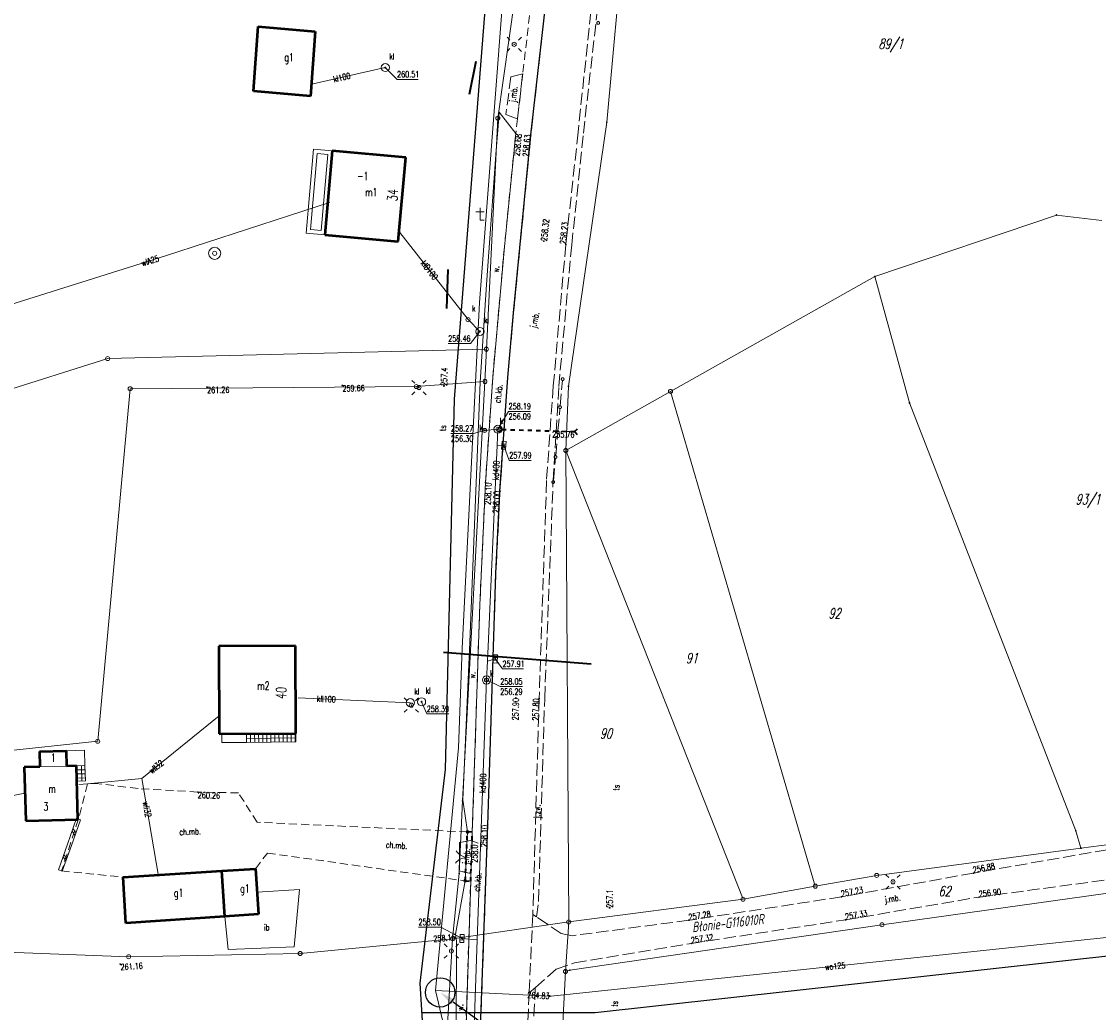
# Model space of a CAD drawing. Header units: metres. Extents: x 8389512 to 8390482, y 5507926 to 5510333.
# Tile 13 of 49: x 8389913 to 8390045, y 5508588 to 5508710. Entities that reach past the tile are written whole.
import ezdxf
from ezdxf import colors
from ezdxf.entities.mleader import LeaderData, LeaderLine
from ezdxf.enums import TextEntityAlignment as Align
from ezdxf.math import Vec2, Vec3

# ---------------------------------------------------------------- set-up
doc = ezdxf.new("R2010")
doc.units = ezdxf.units.M
doc.header["$MEASUREMENT"] = 0
for name, pattern in [('1', [0]), ('2_OTDI', [0]), ('2_OTKC', [1.5, 1, -0.5]), ('2_OTKJ', [2, 1.5, -0.5]), ('2_OTKK', [0]), ('2_OTKR', [0]), ('2_OTKZ_B', [1, 0.5, -0.5]), ('3_14', [1, -1]), ('3_EGBB03', [0]), ('3_EGBN', [0]), ('3_EGBP', [1.5, 1, -0.5]), ('3_EGBS', [0]), ('3_EGBT', [0]), ('3_EGBU_A', [0]), ('4_SUKP', [0]), ('4_SUKS', [0]), ('4_SULO', [0]), ('4_SUWP', [0])]:
    doc.linetypes.add(name, pattern=pattern)
doc.layers.get('0').update_dxf_attribs({"color": 252, "linetype": 'CONTINUOUS', "lineweight": 100})
for name, color, linetype, lineweight in [('Dzialki', 252, '1', 18), ('EADOD_T_0', 252, 'CONTINUOUS', 18), ('EADTD_T_0', 252, 'CONTINUOUS', 25), ('EGBB_E_T_0', 252, 'CONTINUOUS', 20), ('EGBB_L_0', 252, '3_EGBU_A', 50), ('EGBC_E_T_0', 252, 'CONTINUOUS', 20), ('EGBC_E_T_1', 252, 'CONTINUOUS', 20), ('EGBC_L_0', 252, '3_EGBN', 18), ('EGBC_L_1', 252, '3_EGBP', 18), ('EGBE_L_0', 252, '3_EGBT', 18), ('EGBE_L_3', 252, '3_EGBS', 18), ('Numery_dzialek', 252, 'CONTINUOUS', 13), ('OTD_E_T_7', 252, 'CONTINUOUS', 0), ('OTD_L_12', 252, 'CONTINUOUS', 18), ('OTD_L_14', 252, '2_OTDI', 18), ('OTD_T_0', 252, 'CONTINUOUS', 18), ('OTK_E_T_0', 252, 'CONTINUOUS', 0), ('OTK_E_T_1', 252, 'CONTINUOUS', 0), ('OTK_E_T_4', 252, 'CONTINUOUS', 0), ('OTK_L_0', 252, '2_OTKJ', 18), ('OTK_L_1', 252, '2_OTKK', 25), ('OTK_L_11', 252, 'CONTINUOUS', 18), ('OTK_L_2', 252, '2_OTKC', 18), ('OTK_L_5', 252, 'CONTINUOUS', 18), ('OTK_L_8', 252, 'CONTINUOUS', 35), ('OTO_L_1', 252, 'CONTINUOUS', 18), ('OTR_T_0', 252, 'CONTINUOUS', 18), ('Oz działek', 3, 'CONTINUOUS', 25), ('PROJEKTOWANA KANALIZACJA', 1, 'CONTINUOUS', 25), ('PROJEKTOWANA WODA', 220, 'CONTINUOUS', 18), ('Punkty', 252, 'CONTINUOUS', 9), ('SUE_T_3', 252, 'CONTINUOUS', 18), ('SUK_E_T_2', 252, 'CONTINUOUS', 0), ('SUK_E_T_4', 252, 'CONTINUOUS', 0), ('SUK_T_1', 252, 'CONTINUOUS', 18), ('SUK_T_2', 252, 'CONTINUOUS', 18), ('SUK_T_3', 252, 'CONTINUOUS', 18), ('SUL_L_1', 252, '4_SULO', 35), ('SUP_E_T_1', 7, 'CONTINUOUS', 0), ('SUP_T_4', 7, 'CONTINUOUS', 18), ('SUTP_E_T_0', 252, 'CONTINUOUS', 0), ('SUTR_T_0', 252, 'CONTINUOUS', 18), ('SUW_T_3', 252, 'CONTINUOUS', 18), ('SUWP_E_T_0', 5, 'CONTINUOUS', 0), ('SUWP_L_0', 5, '4_SUWP', 18), ('SUWR_T_0', 5, 'CONTINUOUS', 18)]:
    doc.layers.add(name, color=color, linetype=linetype, lineweight=lineweight)
for name, color, linetype, lineweight, true_color in [('SUK_L_5', 7, '4_SUKS', 18, 0x803300), ('SUKP_E_T_0', 7, 'CONTINUOUS', 0, 0x803300), ('SUKP_L_0', 7, '4_SUKP', 18, 0x803300), ('SUKR_T_0', 7, 'CONTINUOUS', 18, 0x803300)]:
    doc.layers.add(name, color=color, linetype=linetype, lineweight=lineweight, true_color=true_color)
doc.styles.get("Standard").update_dxf_attribs({"font": 'Simplex.SHX', "width": 0.75})

# ---------------------------------------------------------------- blocks, each defined once
blk = doc.blocks.new('GRT')
at = {"linetype": 'Continuous'}
blk.add_circle((0, 0), 0.25, dxfattribs=at)
blk = doc.blocks.new('GRO')
at = {"linetype": 'Continuous'}
blk.add_circle((0, 0), 0.045, dxfattribs=at)
blk = doc.blocks.new('2_OTDF')
at = {"linetype": 'Continuous'}
for p, q in [((0, 1.5), (0, 0)), ((-0.5, 1), (0.5, 1)), ((0, 0), (0.5, 0))]:
    blk.add_line(p, q, dxfattribs=at)
blk = doc.blocks.new('2_OTRS')
at = {"linetype": 'Continuous'}
blk.add_circle((0, 0), 0.045, dxfattribs=at)
blk = doc.blocks.new('4_SUEO_W')
at = {"linetype": 'Continuous'}
for p, q in [((-0.53035, 0.53035), (-0.8839, 0.8839)), ((0.53035, 0.53035), (0.8839, 0.8839)), ((-0.53035, -0.53035), (-0.8839, -0.8839)), ((0.53035, -0.53035), (0.8839, -0.8839))]:
    blk.add_line(p, q, dxfattribs=at)
blk.add_circle((0, 0), 0.025, dxfattribs=at)
blk = doc.blocks.new('4_SUPP')
at = {"linetype": 'Continuous'}
blk.add_circle((0, 0), 0.25, dxfattribs=at)
blk = doc.blocks.new('4_SUKM')
at = {"linetype": 'Continuous'}
blk.add_circle((0, 0), 0.5, dxfattribs=at)
blk = doc.blocks.new('4_SUKK')
at = {"linetype": 'Continuous'}
for p, q in [((-0.5, -0.25), (-0.5, 0.25)), ((-0.5, 0.25), (0.5, 0.25)), ((-0.175, 0.25), (-0.175, -0.25)), ((0.175, 0.25), (0.175, -0.25)), ((0.5, 0.25), (0.5, -0.25)), ((0.5, -0.25), (-0.5, -0.25))]:
    blk.add_line(p, q, dxfattribs=at)
blk = doc.blocks.new('4_SUKS')
at = {"linetype": 'Continuous'}
blk.add_circle((0, 0), 0.25, dxfattribs=at)
blk = doc.blocks.new('4_SUPS')
at = {"linetype": 'Continuous'}
blk.add_circle((0, 0), 0.0625, dxfattribs=at)
blk = doc.blocks.new('4_SUPW')
at = {"linetype": 'Continuous'}
blk.add_circle((0, 0), 0.25, dxfattribs=at)
blk = doc.blocks.new('4_SUWS')
at = {"linetype": 'Continuous'}
for radius in [0.75, 0.25]:
    blk.add_circle((0, 0), radius, dxfattribs=at)

msp = doc.modelspace()

# ---------------------------------------------------------------- linework, layer by layer
at = {"layer": 'Dzialki'}
for p, q in [((8389984.91, 5508697.12), (8389987.61, 5508727.08)), ((8389974.04, 5508715.38), (8389971.51, 5508697.61)), ((8389971.51, 5508697.61), (8389970.1, 5508669.2)), ((8389980.19, 5508664.63), (8389984.91, 5508697.12)), ((8390040.21, 5508685.7), (8390017.89, 5508678.13)), ((8390045.79, 5508685.04), (8390040.21, 5508685.7)), ((8389992.74, 5508664), (8390017.89, 5508678.13)), ((8390017.89, 5508678.13), (8390022.14, 5508662.58)), ((8389923.52, 5508668.04), (8389970.1, 5508669.2)), ((8389970.1, 5508669.2), (8389969.92, 5508665.22)), ((8389817.33, 5508634.53), (8389923.52, 5508668.04)), ((8389969.92, 5508665.22), (8389961.48, 5508664.6)), ((8389969.92, 5508665.22), (8389967.17, 5508613.64)), ((8389926.29, 5508664.33), (8389922.3, 5508620.97)), ((8389961.48, 5508664.6), (8389926.29, 5508664.33)), ((8389979.87, 5508656.73), (8389980.19, 5508664.63)), ((8389979.87, 5508656.73), (8389992.74, 5508664)), ((8389992.74, 5508664), (8390010.55, 5508603.14)), ((8390022.14, 5508662.58), (8390042.58, 5508609.96)), ((8389980.22, 5508598.74), (8389979.87, 5508656.73)), ((8390001.67, 5508601.53), (8389979.87, 5508656.73)), ((8389922.3, 5508620.97), (8389891.58, 5508617.75)), ((8389967.17, 5508613.64), (8389966.76, 5508604.7)), ((8390042.58, 5508609.96), (8390043.23, 5508607.81)), ((8390018.11, 5508604.46), (8390043.23, 5508607.81)), ((8390043.23, 5508607.81), (8390048.96, 5508608.56)), ((8389966.76, 5508604.7), (8389965.95, 5508596.67)), ((8390010.55, 5508603.14), (8390018.11, 5508604.46)), ((8390010.55, 5508603.14), (8390001.67, 5508601.53)), ((8390049.19, 5508602.64), (8390018.75, 5508598.4)), ((8390001.67, 5508601.53), (8389980.22, 5508598.74)), ((8389965.95, 5508596.67), (8389980.22, 5508598.74)), ((8389980.22, 5508598.74), (8389979.83, 5508592.64)), ((8390018.75, 5508598.4), (8389980.35, 5508592.81)), ((8389965.95, 5508596.67), (8389947.2, 5508594.86)), ((8389964.34, 5508569.49), (8389965.95, 5508596.67)), ((8389926.1, 5508594.46), (8389909.69, 5508595.07)), ((8389947.2, 5508594.86), (8389926.1, 5508594.46)), ((8389979.83, 5508592.64), (8389977.22, 5508543.6)), ((8389980.35, 5508592.81), (8389979.83, 5508592.64))]:
    msp.add_line(p, q, dxfattribs=at)
at = {"layer": 'EGBB_L_0', "linetype": '3_EGBB03'}
for p, q in [((8389941.47, 5508700.95), (8389942.05, 5508708.91)), ((8389942.05, 5508708.91), (8389949.04, 5508708.27)), ((8389949.04, 5508708.27), (8389948.46, 5508700.31)), ((8389948.46, 5508700.31), (8389941.47, 5508700.95))]:
    msp.add_line(p, q, dxfattribs=at)
at = {"layer": 'EGBB_L_0', "linetype": '3_EGBU_A'}
for p, q in [((8389951.15, 5508693.59), (8389950.22, 5508683.26)), ((8389960.19, 5508692.76), (8389951.15, 5508693.59)), ((8389959.26, 5508682.43), (8389960.19, 5508692.76)), ((8389950.22, 5508683.26), (8389959.26, 5508682.43)), ((8389946.62, 5508632.72), (8389937.19, 5508632.66)), ((8389937.19, 5508632.66), (8389937.24, 5508621.88)), ((8389946.67, 5508621.94), (8389946.62, 5508632.72)), ((8389937.24, 5508621.88), (8389946.67, 5508621.94)), ((8389915.12, 5508619.7), (8389918.44, 5508619.8)), ((8389915.12, 5508619.7), (8389915.17, 5508617.81)), ((8389918.49, 5508617.9), (8389918.44, 5508619.8)), ((8389915.17, 5508617.81), (8389913.26, 5508617.76)), ((8389913.26, 5508617.76), (8389913.44, 5508611.16)), ((8389919.67, 5508617.94), (8389918.49, 5508617.9)), ((8389919.85, 5508611.34), (8389919.67, 5508617.94)), ((8389913.44, 5508611.16), (8389919.85, 5508611.34)), ((8389937.57, 5508605.03), (8389941.71, 5508605.29)), ((8389941.71, 5508605.29), (8389942.06, 5508599.7)), ((8389925.43, 5508604.26), (8389937.57, 5508605.03)), ((8389925.74, 5508598.59), (8389925.43, 5508604.26)), ((8389937.93, 5508599.42), (8389937.57, 5508605.03)), ((8389937.93, 5508599.42), (8389925.74, 5508598.59)), ((8389942.06, 5508599.7), (8389937.93, 5508599.42))]:
    msp.add_line(p, q, dxfattribs=at)
at = {"layer": 'EGBC_L_0', "linetype": '3_EGBN'}
for p, q in [((8389915.12, 5508619.7), (8389918.44, 5508619.8)), ((8389915.17, 5508617.81), (8389915.12, 5508619.7)), ((8389918.44, 5508619.8), (8389918.49, 5508617.9)), ((8389913.26, 5508617.76), (8389915.17, 5508617.81)), ((8389913.44, 5508611.16), (8389913.26, 5508617.76)), ((8389918.49, 5508617.9), (8389915.17, 5508617.81)), ((8389918.49, 5508617.9), (8389919.67, 5508617.94)), ((8389919.67, 5508617.94), (8389919.85, 5508611.34)), ((8389919.85, 5508611.34), (8389913.44, 5508611.16))]:
    msp.add_line(p, q, dxfattribs=at)
at = {"layer": 'EGBC_L_1', "linetype": '3_EGBP'}
for p, q in [((8389950.22, 5508683.26), (8389951.15, 5508693.59)), ((8389951.15, 5508693.59), (8389960.19, 5508692.76)), ((8389960.19, 5508692.76), (8389959.26, 5508682.43)), ((8389959.26, 5508682.43), (8389950.22, 5508683.26))]:
    msp.add_line(p, q, dxfattribs=at)
at = {"layer": 'EGBE_L_0', "linetype": '3_EGBT'}
for p, q in [((8389947.92, 5508683.47), (8389948.85, 5508693.79)), ((8389948.46, 5508683.92), (8389949.3, 5508693.25)), ((8389948.85, 5508693.79), (8389951.15, 5508693.59)), ((8389949.3, 5508693.25), (8389950.61, 5508693.14)), ((8389950.61, 5508693.14), (8389949.77, 5508683.8)), ((8389951.15, 5508693.59), (8389950.22, 5508683.26)), ((8389950.22, 5508683.26), (8389947.92, 5508683.47)), ((8389949.77, 5508683.8), (8389948.46, 5508683.92))]:
    msp.add_line(p, q, dxfattribs=at)
at = {"layer": 'EGBE_L_3', "linetype": '3_EGBS'}
for p, q in [((8389937.57, 5508621.88), (8389940.57, 5508621.9)), ((8389937.58, 5508620.82), (8389937.57, 5508621.88)), ((8389940.57, 5508621.9), (8389946.67, 5508621.94)), ((8389940.6, 5508620.83), (8389940.59, 5508621.9)), ((8389941.1, 5508620.83), (8389941.09, 5508621.9)), ((8389941.6, 5508620.84), (8389941.59, 5508621.91)), ((8389942.1, 5508620.84), (8389942.09, 5508621.91)), ((8389942.6, 5508620.85), (8389942.59, 5508621.91)), ((8389943.1, 5508620.85), (8389943.09, 5508621.92)), ((8389943.6, 5508620.85), (8389943.59, 5508621.92)), ((8389944.1, 5508620.86), (8389944.09, 5508621.92)), ((8389944.6, 5508620.86), (8389944.59, 5508621.93)), ((8389945.1, 5508620.87), (8389945.09, 5508621.93)), ((8389945.6, 5508620.87), (8389945.59, 5508621.93)), ((8389946.1, 5508620.88), (8389946.09, 5508621.94)), ((8389946.6, 5508620.88), (8389946.59, 5508621.94)), ((8389946.67, 5508621.94), (8389946.68, 5508620.88)), ((8389918.44, 5508619.8), (8389920.68, 5508619.87)), ((8389918.49, 5508617.9), (8389918.44, 5508619.8)), ((8389920.68, 5508619.87), (8389920.73, 5508617.97)), ((8389940.61, 5508620.83), (8389937.58, 5508620.82)), ((8389946.68, 5508620.88), (8389940.61, 5508620.83)), ((8389918.49, 5508617.91), (8389920.73, 5508617.97)), ((8389919.67, 5508617.94), (8389918.49, 5508617.9)), ((8389919.72, 5508616.07), (8389919.67, 5508617.94)), ((8389919.68, 5508617.44), (8389920.74, 5508617.47)), ((8389920.73, 5508617.97), (8389920.78, 5508616.1)), ((8389919.7, 5508616.94), (8389920.76, 5508616.97)), ((8389919.71, 5508616.44), (8389920.77, 5508616.47)), ((8389920.78, 5508616.1), (8389919.72, 5508616.07))]:
    msp.add_line(p, q, dxfattribs=at)
at = {"layer": 'EGBE_L_3', "linetype": '3_14'}
for p, q in [((8389940.59, 5508621.31), (8389946.68, 5508621.37)), ((8389920.3, 5508617.96), (8389920.35, 5508616.09))]:
    msp.add_line(p, q, dxfattribs=at)
at = {"layer": 'OTD_L_12'}
for p, q in [((8389919.7, 5508611.49), (8389918.58, 5508608.32)), ((8389920.17, 5508611.32), (8389919.06, 5508608.15)), ((8389920.17, 5508611.32), (8389919.7, 5508611.49)), ((8389919.14, 5508609.9), (8389919.5, 5508609.42)), ((8389919.25, 5508610.22), (8389919.61, 5508609.74)), ((8389918.58, 5508608.32), (8389917.47, 5508605.14)), ((8389919.06, 5508608.15), (8389917.94, 5508604.98)), ((8389918.03, 5508606.73), (8389918.39, 5508606.25)), ((8389918.14, 5508607.05), (8389918.5, 5508606.56)), ((8389917.94, 5508604.98), (8389917.47, 5508605.14))]:
    msp.add_line(p, q, dxfattribs=at)
at = {"layer": 'OTD_L_14', "linetype": '2_OTDI'}
for p, q in [((8389947.11, 5508602.72), (8389941.89, 5508602.39)), ((8389946.47, 5508595.69), (8389947.11, 5508602.72)), ((8389941.89, 5508602.39), (8389942.06, 5508599.7)), ((8389942.06, 5508599.7), (8389937.93, 5508599.42)), ((8389937.93, 5508599.42), (8389938.36, 5508595.34)), ((8389938.36, 5508595.34), (8389946.47, 5508595.69))]:
    msp.add_line(p, q, dxfattribs=at)
at = {"layer": 'OTK_L_0', "linetype": '2_OTKJ'}
for p, q in [((8389979.61, 5508731.42), (8389975.57, 5508695.56)), ((8389984.62, 5508726.6), (8389981.38, 5508695.89)), ((8389982.04, 5508695.76), (8389985.51, 5508726.74)), ((8389973.11, 5508702.69), (8389972.48, 5508698.07)), ((8389974.57, 5508703.08), (8389973.11, 5508702.69)), ((8389973.92, 5508697.53), (8389974.57, 5508703.08)), ((8389972.48, 5508698.07), (8389973.92, 5508697.53)), ((8389975.57, 5508695.56), (8389973.44, 5508673.65)), ((8389981.38, 5508695.89), (8389979.87, 5508682.07)), ((8389980.59, 5508682.03), (8389982.04, 5508695.76)), ((8389979.87, 5508682.07), (8389978.33, 5508664.68)), ((8389979.01, 5508664.61), (8389980.59, 5508682.03)), ((8389973.44, 5508673.65), (8389972.72, 5508665.72)), ((8389972.72, 5508665.72), (8389971.77, 5508651.74)), ((8389978.33, 5508664.68), (8389977.5, 5508653.03)), ((8389978.31, 5508653.02), (8389979.01, 5508664.61)), ((8389977.5, 5508653.03), (8389976.59, 5508626.23)), ((8389977.27, 5508626.24), (8389978.31, 5508653.02)), ((8389971.77, 5508651.74), (8389971.26, 5508641.59)), ((8389971.26, 5508641.59), (8389970.26, 5508610.66)), ((8389976.59, 5508626.23), (8389975.81, 5508599.67)), ((8389976.51, 5508601.26), (8389977.27, 5508626.24)), ((8389970.26, 5508610.66), (8389969.99, 5508602.65)), ((8389966.81, 5508608.51), (8389966.76, 5508605.02)), ((8389968.33, 5508608.78), (8389966.81, 5508608.51)), ((8389968.2, 5508604.71), (8389968.33, 5508608.78)), ((8390052.37, 5508608.66), (8390030, 5508604.75)), ((8389966.76, 5508605.02), (8389968.2, 5508604.71)), ((8390030, 5508604.75), (8390013.79, 5508601.83)), ((8390030.7, 5508601.8), (8390046.57, 5508603.94)), ((8389969.99, 5508602.65), (8389968.99, 5508574.96)), ((8389976.26, 5508599.37), (8389976.51, 5508601.26)), ((8390013.79, 5508601.83), (8389995.02, 5508598.95)), ((8390014.29, 5508599), (8390030.7, 5508601.8)), ((8389975.81, 5508599.67), (8389975.36, 5508590.03)), ((8389976.26, 5508599.37), (8389975.81, 5508599.67)), ((8389979.29, 5508597.3), (8389976.26, 5508599.37)), ((8389995.02, 5508598.95), (8389980.63, 5508597.05)), ((8389995.33, 5508596.1), (8390014.29, 5508599)), ((8389980.63, 5508597.05), (8389979.29, 5508597.3)), ((8389980.93, 5508593.71), (8389995.33, 5508596.1)), ((8389978.7, 5508592.93), (8389980.93, 5508593.71)), ((8389976.12, 5508590.69), (8389978.7, 5508592.93)), ((8389974.46, 5508555.19), (8389976.12, 5508590.69)), ((8389976.12, 5508590.69), (8389975.36, 5508590.03)), ((8389975.36, 5508590.03), (8389973.76, 5508555.21))]:
    msp.add_line(p, q, dxfattribs=at)
at = {"layer": 'OTK_L_1', "linetype": '2_OTKK'}
for p, q in [((8389975.57, 5508695.56), (8389979.61, 5508731.42)), ((8389973.44, 5508673.65), (8389975.57, 5508695.56)), ((8389972.72, 5508665.72), (8389973.44, 5508673.65)), ((8389971.77, 5508651.74), (8389972.72, 5508665.72)), ((8389971.26, 5508641.59), (8389971.77, 5508651.74)), ((8389970.26, 5508610.66), (8389971.26, 5508641.59)), ((8389969.99, 5508602.65), (8389970.26, 5508610.66)), ((8389968.99, 5508574.96), (8389969.99, 5508602.65))]:
    msp.add_line(p, q, dxfattribs=at)
at = {"layer": 'OTK_L_11', "linetype": '2_OTKJ'}
for p, q in [((8389979.18, 5508662.2), (8389979.46, 5508665.34)), ((8389978.9, 5508659.14), (8389979.15, 5508661.91)), ((8389978.62, 5508656.08), (8389978.87, 5508658.84)), ((8389978.34, 5508653.02), (8389978.59, 5508655.78))]:
    msp.add_line(p, q, dxfattribs=at)
for centre in [(8389983.85, 5508709.33), (8389979.48, 5508665.52), (8389979.16, 5508662.06), (8389978.88, 5508658.99), (8389978.6, 5508655.93), (8389978.32, 5508652.85)]:
    msp.add_circle(centre, 0.17, dxfattribs=at)
at = {"layer": 'OTK_L_2', "linetype": '2_OTKC'}
for p, q in [((8389979.09, 5508741.52), (8389974.57, 5508703.08)), ((8389975.57, 5508695.56), (8389979.61, 5508731.42)), ((8389974.57, 5508703.08), (8389973.92, 5508697.53)), ((8389973.92, 5508697.53), (8389973.71, 5508695.72)), ((8389973.71, 5508695.72), (8389972.31, 5508681.77)), ((8389973.44, 5508673.65), (8389975.57, 5508695.56)), ((8389972.31, 5508681.77), (8389970.88, 5508665.72)), ((8389972.72, 5508665.72), (8389973.44, 5508673.65)), ((8389970.88, 5508665.72), (8389969.99, 5508652.81)), ((8389971.77, 5508651.74), (8389972.72, 5508665.72)), ((8389969.99, 5508652.81), (8389969.29, 5508637.75)), ((8389971.26, 5508641.59), (8389971.77, 5508651.74)), ((8389970.26, 5508610.66), (8389971.26, 5508641.59)), ((8389969.29, 5508637.75), (8389968.33, 5508608.78)), ((8389921.02, 5508615.72), (8389919.93, 5508611.41)), ((8389922.12, 5508615.77), (8389921.02, 5508615.72)), ((8389927.26, 5508615.15), (8389922.12, 5508615.77)), ((8389934.61, 5508614.72), (8389927.26, 5508615.15)), ((8389939.61, 5508614.61), (8389934.61, 5508614.72)), ((8389941.89, 5508611), (8389939.61, 5508614.61)), ((8389919.93, 5508611.41), (8389917.85, 5508605.01)), ((8389967.78, 5508609.81), (8389941.89, 5508611)), ((8389969.99, 5508602.65), (8389970.26, 5508610.66)), ((8389968.36, 5508609.78), (8389967.78, 5508609.81)), ((8389968.33, 5508608.78), (8389968.36, 5508609.78)), ((8389966.76, 5508605.02), (8389966.81, 5508608.51)), ((8389966.81, 5508608.51), (8389968.33, 5508608.78)), ((8389968.33, 5508608.78), (8389968.2, 5508604.71)), ((8389941.71, 5508605.29), (8389943.17, 5508607.22)), ((8389943.17, 5508607.22), (8389967.5, 5508603.79)), ((8389937.57, 5508605.03), (8389941.71, 5508605.29)), ((8389917.85, 5508605.01), (8389925.43, 5508604.26)), ((8389925.43, 5508604.26), (8389937.57, 5508605.03)), ((8389968.2, 5508604.71), (8389966.76, 5508605.02)), ((8389968.2, 5508604.71), (8389967.5, 5508583.13)), ((8389968.17, 5508603.74), (8389968.2, 5508604.71)), ((8389967.5, 5508603.79), (8389968.17, 5508603.74)), ((8389968.99, 5508574.96), (8389969.99, 5508602.65))]:
    msp.add_line(p, q, dxfattribs=at)
at = {"layer": 'OTK_L_5', "linetype": '2_OTKR'}
for p, q in [((8389971.55, 5508696.69), (8389971.67, 5508698.37)), ((8389973.71, 5508695.72), (8389971.67, 5508698.37)), ((8389971.27, 5508693.15), (8389971.55, 5508696.69)), ((8389972.31, 5508681.77), (8389973.71, 5508695.72)), ((8389970.96, 5508689.12), (8389971.27, 5508693.15)), ((8389970.68, 5508685.12), (8389970.96, 5508689.12)), ((8389970.41, 5508681.13), (8389970.68, 5508685.12)), ((8389970.13, 5508677.14), (8389970.41, 5508681.13)), ((8389970.88, 5508665.72), (8389972.31, 5508681.77)), ((8389969.33, 5508665.16), (8389970.13, 5508677.14)), ((8389968.08, 5508633.15), (8389969.33, 5508665.16)), ((8389969.99, 5508652.81), (8389970.88, 5508665.72)), ((8389969.29, 5508637.75), (8389969.99, 5508652.81)), ((8389968.36, 5508609.78), (8389969.29, 5508637.75)), ((8389968.08, 5508633.15), (8389967.2, 5508613.75)), ((8389967.2, 5508613.75), (8389967.78, 5508609.81)), ((8389967.78, 5508609.81), (8389968.36, 5508609.78)), ((8389967.5, 5508603.79), (8389966.28, 5508597.25)), ((8389968.17, 5508603.74), (8389967.5, 5508603.79)), ((8389967.5, 5508583.13), (8389968.17, 5508603.74)), ((8389966.28, 5508597.25), (8389966.44, 5508596.38)), ((8389966.34, 5508578.01), (8389966.44, 5508596.38))]:
    msp.add_line(p, q, dxfattribs=at)
at = {"layer": 'OTK_L_8', "linetype": '2_OTKJ'}
for p, q in [((8389971.68, 5508659.69), (8389972.02, 5508659.33)), ((8389971.66, 5508658.99), (8389972.02, 5508659.33)), ((8389972.02, 5508659.33), (8389972.55, 5508659.31)), ((8389973.07, 5508659.29), (8389973.6, 5508659.28)), ((8389974.12, 5508659.26), (8389974.65, 5508659.25)), ((8389975.18, 5508659.23), (8389975.7, 5508659.22)), ((8389976.23, 5508659.2), (8389976.76, 5508659.18)), ((8389977.28, 5508659.17), (8389977.81, 5508659.15)), ((8389978.33, 5508659.14), (8389978.86, 5508659.12)), ((8389979.39, 5508659.11), (8389979.91, 5508659.09)), ((8389980.44, 5508659.07), (8389980.94, 5508659.06)), ((8389980.94, 5508659.06), (8389981.3, 5508659.4)), ((8389980.94, 5508659.06), (8389981.28, 5508658.7))]:
    msp.add_line(p, q, dxfattribs=at)
at = {"layer": 'OTK_L_8', "linetype": '2_OTKZ_B'}
for p, q in [((8389967.5, 5508603.79), (8389967.78, 5508609.81)), ((8389968.36, 5508609.78), (8389967.78, 5508609.81)), ((8389968.33, 5508608.78), (8389968.36, 5508609.78)), ((8389968.17, 5508603.74), (8389968.33, 5508608.78)), ((8389967.5, 5508603.79), (8389968.17, 5508603.74))]:
    msp.add_line(p, q, dxfattribs=at)
at = {"layer": 'OTO_L_1'}
for p, q in [((8389967.67, 5508607.42), (8389967.78, 5508609.81)), ((8389967.6, 5508605.93), (8389967.67, 5508607.42)), ((8389967.5, 5508603.79), (8389967.61, 5508606.18))]:
    msp.add_line(p, q, dxfattribs=at)
for centre in [(8389967.78, 5508609.81), (8389967.5, 5508603.79)]:
    msp.add_circle(centre, 0.17, dxfattribs=at)
for centre, start, end in [((8389967.81, 5508604.68), 95.2369, 139.3113), ((8389968, 5508608.64), 215.2737, 259.348)]:
    msp.add_arc(centre, 2, start, end, dxfattribs=at)
at = {"layer": 'Oz działek', "linetype": 'Continuous'}
msp.add_circle((8389964.41, 5508590.07), 1.81, dxfattribs=at)
at = {"layer": 'PROJEKTOWANA KANALIZACJA', "linetype": 'Continuous'}
for p, q in [((8389966.16, 5508663.06), (8389973.37, 5508753.99)), ((8389965.08, 5508617.49), (8389966.16, 5508663.06)), ((8389961.97, 5508591.22), (8389965.08, 5508617.49)), ((8389983.46, 5508587.62), (8390052.37, 5508595.2)), ((8389963.04, 5508573.27), (8389961.97, 5508591.22)), ((8389962.18, 5508587.62), (8389983.46, 5508587.62))]:
    msp.add_line(p, q, dxfattribs=at)
at = {"layer": 'PROJEKTOWANA WODA', "linetype": 'Continuous'}
for p, q in [((8389969.25, 5508674.94), (8389973.68, 5508733.11)), ((8389967.14, 5508632.41), (8389969.25, 5508674.94)), ((8389966.67, 5508620.17), (8389967.14, 5508632.41)), ((8389963.85, 5508590.31), (8389966.67, 5508620.17))]:
    msp.add_line(p, q, dxfattribs=at)
at = {"layer": 'SUK_L_5', "linetype": '4_SUKS'}
for centre in [(8389971.52, 5508659.35), (8389970.11, 5508628.51)]:
    msp.add_circle(centre, 0.5, dxfattribs=at)
at = {"layer": 'SUKP_L_0', "linetype": '4_SUKP'}
for p, q in [((8389948.78, 5508701.82), (8389957.67, 5508703.84)), ((8389967.84, 5508672.83), (8389959.47, 5508683.56)), ((8389969.31, 5508671.38), (8389967.84, 5508672.83)), ((8389969.88, 5508659.2), (8389971.52, 5508659.35)), ((8389971.52, 5508659.35), (8389971.43, 5508657.38)), ((8389971.43, 5508657.38), (8389970.22, 5508630.82)), ((8389972.25, 5508657.36), (8389971.43, 5508657.38)), ((8389970.22, 5508630.82), (8389970.11, 5508628.51)), ((8389970.22, 5508630.82), (8389971.19, 5508631.09)), ((8389970.11, 5508628.51), (8389968.96, 5508596.52)), ((8389946.97, 5508626.29), (8389960.74, 5508625.71)), ((8389967.1, 5508596.7), (8389968.96, 5508596.52)), ((8389968.96, 5508596.52), (8389967.68, 5508560.58))]:
    msp.add_line(p, q, dxfattribs=at)
at = {"layer": 'SUKR_T_0', "linetype": 'Continuous', "lineweight": 0}
for p, q in [((8389957.67, 5508703.84), (8389959.11, 5508702.39)), ((8389959.11, 5508702.39), (8389961.72, 5508702.39)), ((8389969.31, 5508671.38), (8389968.15, 5508669.88)), ((8389965.38, 5508669.88), (8389968.15, 5508669.88)), ((8389971.52, 5508659.35), (8389972.83, 5508661.55)), ((8389972.83, 5508661.55), (8389975.54, 5508661.55)), ((8389965.74, 5508658.82), (8389968.51, 5508658.82)), ((8389969.88, 5508659.2), (8389968.51, 5508658.82)), ((8389972.25, 5508657.36), (8389972.91, 5508655.51)), ((8389972.91, 5508655.51), (8389975.62, 5508655.51)), ((8389971.19, 5508631.09), (8389972.07, 5508629.86)), ((8389972.07, 5508629.86), (8389974.68, 5508629.86)), ((8389970.11, 5508628.51), (8389971.8, 5508627.69)), ((8389971.8, 5508627.69), (8389974.56, 5508627.69)), ((8389962.13, 5508625.82), (8389962.76, 5508624.32)), ((8389962.76, 5508624.32), (8389965.5, 5508624.32)), ((8389961.74, 5508598.11), (8389964.5, 5508598.11)), ((8389967.1, 5508596.7), (8389964.5, 5508598.11))]:
    msp.add_line(p, q, dxfattribs=at)
at = {"layer": 'SUL_L_1', "linetype": '4_SULO'}
for p, q in [((8389968.8, 5508704.6), (8389967.97, 5508700.52)), ((8389965.23, 5508674.22), (8389965.41, 5508679.02)), ((8389982.99, 5508630.44), (8389964.82, 5508631.88))]:
    msp.add_line(p, q, dxfattribs=at)
at = {"layer": 'SUWP_L_0', "linetype": '4_SUWP'}
for p, q in [((8389930.65, 5508680.67), (8389950.81, 5508687.24)), ((8389909.92, 5508674.17), (8389930.65, 5508680.67)), ((8389937.23, 5508624.11), (8389927.71, 5508616.38)), ((8389921.02, 5508615.72), (8389919.99, 5508615.65)), ((8389927.71, 5508616.38), (8389921.02, 5508615.72)), ((8389927.71, 5508616.38), (8389929.78, 5508604.38)), ((8389913.35, 5508614.6), (8389902.23, 5508612.37)), ((8390050.59, 5508597.27), (8389978.08, 5508589.61)), ((8389977.87, 5508589.63), (8389963.85, 5508590.31)), ((8389963.85, 5508590.31), (8389964.9, 5508585.79)), ((8389978.08, 5508589.61), (8389977.87, 5508589.63))]:
    msp.add_line(p, q, dxfattribs=at)

# ---------------------------------------------------------------- block references
at = {"layer": 'OTD_T_0'}
msp.add_blockref('2_OTDF', (8389969.32, 5508685.08), dxfattribs=at)
at = {"layer": 'OTR_T_0'}
for p in [(8389973.71, 5508695.72), (8389975.57, 5508695.56), (8389977.17, 5508682.48), (8389979.87, 5508682.07), (8389952.38, 5508664.72), (8389935.74, 5508664.53), (8389980.94, 5508659.06), (8389969.99, 5508652.81), (8389971.77, 5508651.74), (8389973.72, 5508626.29), (8389976.59, 5508626.23), (8389934.61, 5508614.72), (8389970.26, 5508610.66), (8389968.33, 5508608.78), (8390030, 5508604.75), (8390013.79, 5508601.83), (8390030.7, 5508601.8), (8389995.02, 5508598.95), (8390014.29, 5508599), (8389966.28, 5508597.25), (8389995.33, 5508596.1), (8389925.07, 5508593.55)]:
    msp.add_blockref('2_OTRS', p, dxfattribs=at)
at = {"layer": 'Punkty'}
for name, p in [('GRT', (8389971.51, 5508697.61)), ('GRO', (8389984.91, 5508697.12)), ('GRO', (8390040.21, 5508685.7)), ('GRO', (8390017.89, 5508678.13)), ('GRT', (8389970.1, 5508669.2)), ('GRT', (8389923.52, 5508668.04)), ('GRT', (8389961.48, 5508664.6)), ('GRT', (8389969.92, 5508665.22)), ('GRT', (8389926.29, 5508664.33)), ('GRO', (8389980.19, 5508664.63)), ('GRT', (8389992.74, 5508664)), ('GRO', (8390022.14, 5508662.58)), ('GRT', (8389979.87, 5508656.73)), ('GRT', (8389922.3, 5508620.97)), ('GRO', (8389967.17, 5508613.64)), ('GRO', (8390042.58, 5508609.96)), ('GRO', (8390043.23, 5508607.81)), ('GRO', (8389966.76, 5508604.7)), ('GRT', (8390018.11, 5508604.46)), ('GRT', (8390010.55, 5508603.14)), ('GRT', (8390001.67, 5508601.53)), ('GRT', (8389980.22, 5508598.74)), ('GRT', (8390018.75, 5508598.4)), ('GRT', (8389965.95, 5508596.67)), ('GRT', (8389926.1, 5508594.46)), ('GRT', (8389947.2, 5508594.86)), ('GRT', (8389979.83, 5508592.64)), ('GRO', (8389980.35, 5508592.81))]:
    msp.add_blockref(name, p, dxfattribs=at)
at = {"layer": 'SUE_T_3'}
for name, p in [('4_SUEO_W', (8389973.52, 5508706.7)), ('4_SUPP', (8389973.52, 5508706.7)), ('4_SUEO_W', (8389961.81, 5508664.48)), ('4_SUPP', (8389961.81, 5508664.48)), ('4_SUEO_W', (8389960.87, 5508625.41)), ('4_SUPP', (8389960.87, 5508625.41)), ('4_SUEO_W', (8390020.11, 5508603.67)), ('4_SUPP', (8390020.11, 5508603.67)), ('4_SUEO_W', (8389965.8, 5508595.16)), ('4_SUPP', (8389965.8, 5508595.16))]:
    msp.add_blockref(name, p, dxfattribs=at)
at = {"layer": 'SUK_T_1'}
for p, rotation in [((8389972.25, 5508657.36), 85.54461227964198), ((8389971.19, 5508631.09), 88.12707948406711), ((8389967.1, 5508596.7), 268.0525944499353)]:
    msp.add_blockref('4_SUKK', p, dxfattribs=dict(at, rotation=rotation))
at = {"layer": 'SUK_T_2'}
for p in [(8389957.67, 5508703.84), (8389969.31, 5508671.38), (8389962.13, 5508625.82), (8389960.74, 5508625.71)]:
    msp.add_blockref('4_SUKM', p, dxfattribs=at)
at = {"layer": 'SUK_T_3'}
msp.add_blockref('4_SUKS', (8389969.88, 5508659.2), dxfattribs=at)
at = {"layer": 'SUKR_T_0'}
for p in [(8389957.67, 5508703.84), (8389969.31, 5508671.38), (8389969.88, 5508659.2), (8389971.52, 5508659.35), (8389972.25, 5508657.36), (8389971.19, 5508631.09), (8389970.11, 5508628.51), (8389962.13, 5508625.82), (8389967.1, 5508596.7)]:
    msp.add_blockref('4_SUPS', p, dxfattribs=at)
at = {"layer": 'SUP_T_4'}
for p in [(8389967.84, 5508672.83), (8389971.52, 5508659.35), (8389970.11, 5508628.51)]:
    msp.add_blockref('4_SUPW', p, dxfattribs=at)
at = {"layer": 'SUTR_T_0'}
for p in [(8389964.87, 5508664.68), (8389985.26, 5508600.48)]:
    msp.add_blockref('4_SUPS', p, dxfattribs=at)
at = {"layer": 'SUW_T_3'}
msp.add_blockref('4_SUWS', (8389936.68, 5508680.99), dxfattribs=at)
at = {"layer": 'SUWR_T_0', "rotation": 269.9999974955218}
msp.add_blockref('4_SUPS', (8389977.87, 5508589.63), dxfattribs=at)

# ---------------------------------------------------------------- texts
at = {"layer": 'EADOD_T_0', "oblique": 15, "width": 0.7}
msp.add_text('Błonie-G116010R', height=1.25, rotation=6.72, dxfattribs=at).set_placement((8389999.78, 5508598.6), align=Align.MIDDLE)
at = {"layer": 'EADTD_T_0', "width": 0.7}
msp.add_text('34', height=1.25, rotation=86.99, dxfattribs=at).set_placement((8389959.19, 5508688.12), align=Align.CENTER)
msp.add_text('40', height=1.25, rotation=86.73, dxfattribs=at).set_placement((8389944.18, 5508626.2), align=Align.TOP_LEFT)
at = {"layer": 'EGBB_E_T_0', "width": 0.7}
for s, p in [('g1', (8389945.25, 5508704.61)), ('m1', (8389955.21, 5508688.01)), ('m2', (8389941.93, 5508627.3)), ('g1', (8389931.67, 5508601.82)), ('g1', (8389939.82, 5508602.36))]:
    msp.add_text(s, height=1, dxfattribs=at).set_placement(p)
msp.add_text('m', height=1, dxfattribs=at).set_placement((8389916.68, 5508615.11), align=Align.MIDDLE)
at = {"layer": 'EGBC_E_T_0', "width": 0.7}
for s, p in [('1', (8389916.84, 5508618.95)), ('3', (8389915.92, 5508612.94))]:
    msp.add_text(s, height=1, dxfattribs=at).set_placement(p, align=Align.MIDDLE)
at = {"layer": 'EGBC_E_T_1', "width": 0.7}
msp.add_text('-1', height=1, dxfattribs=at).set_placement((8389954.91, 5508690.5), align=Align.MIDDLE)
at = {"layer": 'Numery_dzialek', "oblique": 15, "width": 0.7}
for s, p in [('89/1', (8390018.31, 5508707.39)), ('93/1', (8390042.56, 5508651.36)), ('92', (8390012.16, 5508637.33)), ('91', (8389994.62, 5508631.82)), ('90', (8389984.05, 5508622.55))]:
    msp.add_text(s, height=1.25, dxfattribs=at).set_placement(p, align=Align.TOP_LEFT)
msp.add_text('62', height=1.25, dxfattribs=at).set_placement((8390026.45, 5508602.53), align=Align.MIDDLE)
at = {"layer": 'OTD_E_T_7', "lineweight": 9, "width": 0.7}
msp.add_text('ib', height=0.75, dxfattribs=at).set_placement((8389942.75, 5508598.07), align=Align.MIDDLE_LEFT)
at = {"layer": 'OTK_E_T_0', "lineweight": 9, "width": 0.7}
for s, rotation, p in [('j.mb.', 82.1467, (8389973.54, 5508700.54)), ('j.mb.', 78.147, (8389976.14, 5508672.76)), ('j.zw.', 89.4437, (8389976.46, 5508612.33)), ('j.mb.', 83.0189, (8389967.74, 5508606.8)), ('j.mb.', 8.2463, (8390020.07, 5508601.51))]:
    msp.add_text(s, height=0.75, rotation=rotation, dxfattribs=at).set_placement(p, align=Align.MIDDLE)
at = {"layer": 'OTK_E_T_1', "lineweight": 9, "width": 0.7}
for s, rotation, p in [('ch.kb.', 82.786, (8389971.58, 5508663.73)), ('ch.mb.', 2.3859, (8389933.66, 5508609.85)), ('ch.mb.', 356.3789, (8389959.06, 5508608.17)), ('ch.kb.', 84.2125, (8389969.02, 5508603.63))]:
    msp.add_text(s, height=0.75, rotation=rotation, dxfattribs=at).set_placement(p, align=Align.MIDDLE)
at = {"layer": 'OTK_E_T_4', "lineweight": 9, "width": 0.7}
for rotation, p in [(86.9482, (8389971.28, 5508679.03)), (87.4698, (8389968.36, 5508629.1)), (89.4189, (8389966.86, 5508588.23))]:
    msp.add_text('w.', height=0.75, rotation=rotation, dxfattribs=at).set_placement(p, align=Align.MIDDLE)
at = {"layer": 'OTR_T_0', "lineweight": 9, "width": 0.7}
for s, rotation, p in [('258.68', 84.2691, (8389973.71, 5508695.72)), ('255.76', 359.339, (8389980.94, 5508659.06)), ('258.10', 87.3388, (8389969.99, 5508652.81)), ('258.07', 88.1466, (8389968.33, 5508608.78)), ('258.16', 364.7623, (8389966.28, 5508597.25))]:
    msp.add_text(s, height=0.75, rotation=rotation, dxfattribs=at).set_placement(p, align=Align.TOP_RIGHT)
for s, rotation, p in [('258.63', 84.4474, (8389975.57, 5508695.56)), ('258.00', 87.1235, (8389971.77, 5508651.74)), ('257.80', 88.3179, (8389976.59, 5508626.23)), ('258.10', 88.0694, (8389970.26, 5508610.66))]:
    msp.add_text(s, height=0.75, rotation=rotation, dxfattribs=at).set_placement(p, align=Align.RIGHT)
msp.add_text('258.32', height=0.75, rotation=83.792, dxfattribs=at).set_placement((8389977.17, 5508682.48), align=Align.MIDDLE_LEFT)
for s, rotation, p in [('258.23', 83.7645, (8389979.87, 5508682.07)), ('256.88', 11.1698, (8390030, 5508604.75)), ('257.23', 10.5217, (8390013.79, 5508601.83)), ('256.90', 6.2879, (8390030.7, 5508601.8)), ('257.28', 8.8868, (8389995.02, 5508598.95)), ('257.33', 9.6015, (8390014.29, 5508599)), ('257.32', 8.7038, (8389995.33, 5508596.1))]:
    msp.add_text(s, height=0.75, rotation=rotation, dxfattribs=at).set_placement(p)
for s, rotation, p in [('259.66', 361.491, (8389952.38, 5508664.72)), ('261.26', 360.6266, (8389935.74, 5508664.54)), ('260.26', 358.6518, (8389934.61, 5508614.72)), ('261.16', 363.9163, (8389925.07, 5508593.55))]:
    msp.add_text(s, height=0.75, rotation=rotation, dxfattribs=at).set_placement(p, align=Align.TOP_LEFT)
msp.add_text('257.90', height=0.75, rotation=88.644, dxfattribs=at).set_placement((8389973.72, 5508626.29), align=Align.MIDDLE_RIGHT)
at = {"layer": 'SUK_E_T_2', "lineweight": 9, "width": 0.7}
for p in [(8389958.17, 5508704.84), (8389969.81, 5508672.38), (8389961.24, 5508626.71), (8389962.63, 5508626.82)]:
    msp.add_text('kl', height=0.75, dxfattribs=at).set_placement(p)
at = {"layer": 'SUK_E_T_4', "lineweight": 9, "width": 0.7}
msp.add_text('k', height=0.75, dxfattribs=at).set_placement((8389969.25, 5508659.14))
at = {"layer": 'SUKP_E_T_0', "lineweight": 9, "width": 0.7}
for s, rotation, p in [('kl100', 12.7686, (8389952.33, 5508702.63)), ('klD100', 307.9666, (8389963.1, 5508678.92)), ('kd400', 87.3823, (8389971.29, 5508654.3)), ('klI100', 357.559, (8389950.42, 5508626.15)), ('kd400', 87.9487, (8389969.66, 5508615.81))]:
    msp.add_text(s, height=0.75, rotation=rotation, dxfattribs=at).set_placement(p, align=Align.MIDDLE)
at = {"layer": 'SUKR_T_0', "lineweight": 9, "width": 0.7}
for s, p in [('260.51', (8389959.11, 5508702.64)), ('257.99', (8389972.91, 5508655.76)), ('257.91', (8389972.07, 5508630.11)), ('258.39', (8389962.76, 5508624.57))]:
    msp.add_text(s, height=0.75, dxfattribs=at).set_placement(p)
msp.add_text('258.46', height=0.75, dxfattribs=at).set_placement((8389968.15, 5508670.88), align=Align.TOP_RIGHT)
for s, p in [('258.19', (8389972.83, 5508662.55)), ('256.09', (8389972.83, 5508661.3)), ('258.27', (8389965.74, 5508659.82)), ('256.30', (8389965.74, 5508658.57)), ('258.05', (8389971.8, 5508628.69)), ('256.29', (8389971.8, 5508627.44))]:
    msp.add_text(s, height=0.75, dxfattribs=at).set_placement(p, align=Align.TOP_LEFT)
msp.add_text('258.50', height=0.75, dxfattribs=at).set_placement((8389964.5, 5508598.36), align=Align.RIGHT)
at = {"layer": 'SUP_E_T_1', "lineweight": 9, "width": 0.7}
for p in [(8389968.34, 5508673.83), (8389971.74, 5508660.02), (8389970.56, 5508628.95)]:
    msp.add_text('k', height=0.75, dxfattribs=at).set_placement(p)
at = {"layer": 'SUTP_E_T_0', "lineweight": 9, "width": 0.7}
for rotation, p in [(88.6681, (8389964.75, 5508659.47)), (86.2467, (8389986.08, 5508615.26)), (84.6696, (8389985.88, 5508588.66))]:
    msp.add_text('ts', height=0.75, rotation=rotation, dxfattribs=at).set_placement(p, align=Align.MIDDLE)
at = {"layer": 'SUTR_T_0', "lineweight": 9, "width": 0.7}
for s, rotation, p in [('257.4', 87.8449, (8389964.87, 5508664.68)), ('257.1', 89.8895, (8389985.26, 5508600.48))]:
    msp.add_text(s, height=0.75, rotation=rotation, dxfattribs=at).set_placement(p, align=Align.MIDDLE_LEFT)
at = {"layer": 'SUWP_E_T_0', "lineweight": 9, "width": 0.7}
for s, rotation, p in [('wlA25', 17.4129, (8389928.75, 5508680.07)), ('wlI32', 39.068, (8389929.49, 5508617.82)), ('wlI32', 279.8088, (8389928.37, 5508612.59)), ('wo125', 6.0304, (8390013, 5508593.3))]:
    msp.add_text(s, height=0.75, rotation=rotation, dxfattribs=at).set_placement(p, align=Align.MIDDLE)
at = {"layer": 'SUWR_T_0', "lineweight": 9, "width": 0.7}
msp.add_text('264.83', height=0.75, rotation=357.2232, dxfattribs=at).set_placement((8389977.87, 5508589.63), align=Align.MIDDLE_RIGHT)

# ---------------------------------------------------------------- leaders
at = {"layer": 'PROJEKTOWANA WODA', "linetype": 'Continuous'}
ml = msp.add_multileader_mtext('Standard', dxfattribs=at)
ml.set_content('Wstępna lokalizacja sieci wodociągowej', color=256)
ml.set_leader_properties()
ml.build(insert=Vec2(0, 0))
ml.multileader.update_dxf_attribs({"dogleg_length": 2, "arrow_head_size": 2, "scale": 2})
ctx = ml.context
ctx.base_point, ctx.scale, ctx.char_height, ctx.arrow_head_size, ctx.landing_gap_size, ctx.plane_origin = Vec3(8389991.04, 5508712.71), 2, 2, 2, 0.8, Vec3(8389972.91, 5508722.96)
notes = []
notes.append((ctx, [(0, (1, 1, 0), (8389987.04, 5508712.71), (1, 0), 4, [(0, [(8389972.91, 5508722.96)], 256, [])])]))
ctx.mtext.insert, ctx.mtext.flow_direction = Vec3(8389991.84, 5508714.07), 5
ml = msp.add_multileader_mtext('Standard', dxfattribs=at)
ml.set_content('Wpięcie się do istniejącej sieci wodociągowej', color=256)
ml.set_leader_properties()
ml.build(insert=Vec2(0, 0))
ml.multileader.update_dxf_attribs({"dogleg_length": 2, "arrow_head_size": 2, "scale": 2})
ctx = ml.context
ctx.base_point, ctx.scale, ctx.char_height, ctx.arrow_head_size, ctx.landing_gap_size, ctx.plane_origin = Vec3(8389982.55, 5508579.83), 2, 2, 2, 0.8, Vec3(8389964.41, 5508590.07)
notes.append((ctx, [(0, (1, 1, 0), (8389978.55, 5508579.83), (1, 0), 4, [(0, [(8389964.41, 5508590.07)], 256, [])])]))
ctx.mtext.insert, ctx.mtext.flow_direction = Vec3(8389983.35, 5508581.18), 5
for ctx, leaders in notes:
    for number, flags, end, landing, length, lines in leaders:
        leader = LeaderData()
        leader.index, (leader.has_last_leader_line, leader.has_dogleg_vector, leader.attachment_direction) = number, flags
        leader.last_leader_point, leader.dogleg_vector, leader.dogleg_length = Vec3(end), Vec3(landing), length
        for number, points, colour, breaks in lines:
            line = LeaderLine()
            line.index, line.vertices, line.color, line.breaks = number, Vec3.list(points), colors.encode_raw_color(colour), breaks
            leader.lines.append(line)
        ctx.leaders.append(leader)

doc.saveas('drawing.dxf')
